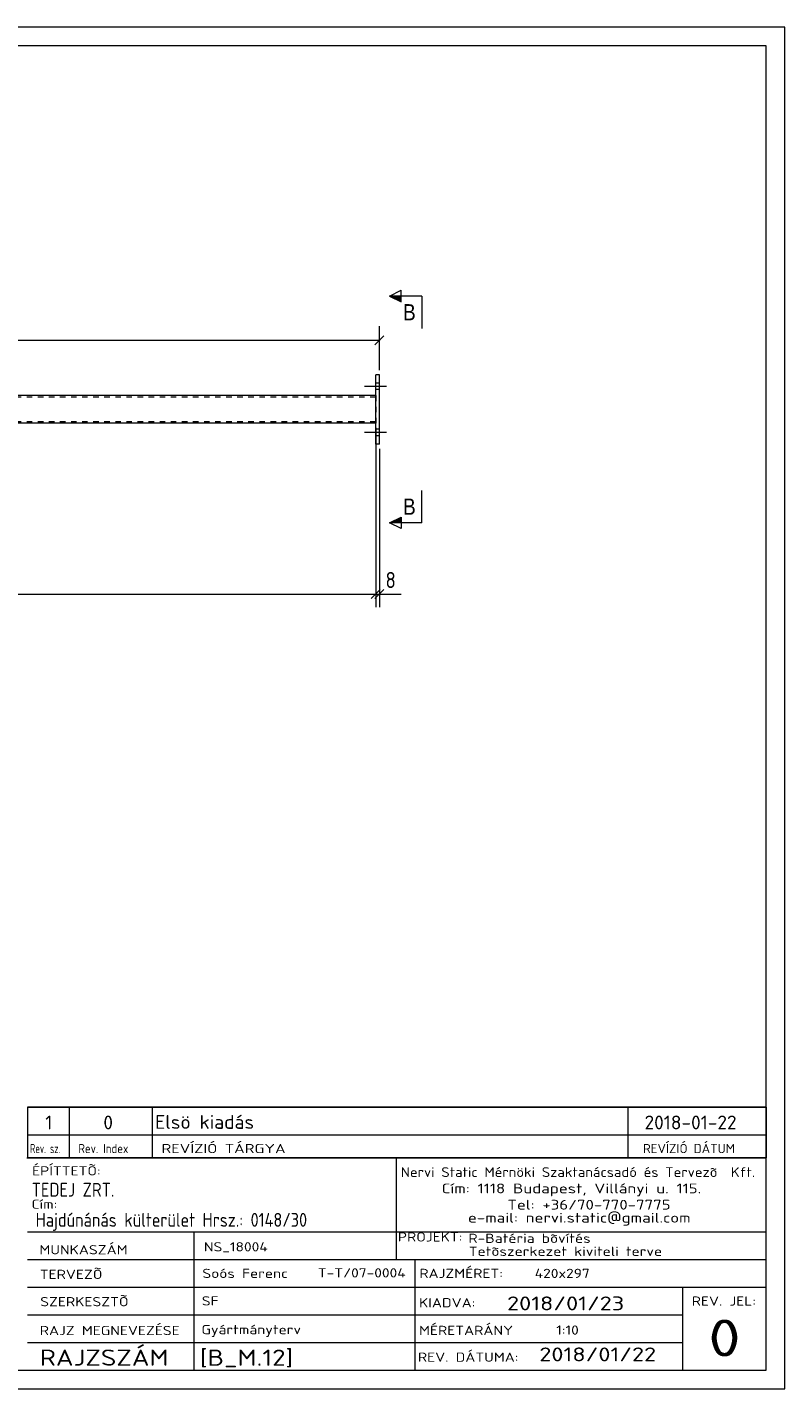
# Model space of a CAD drawing. Header units: millimetres. Extents: x 1 to 419, y 1 to 296.
# Tile 2 of 2: x 255 to 419, y 1 to 296. Entities that reach past the tile are written whole.
import ezdxf

# ---------------------------------------------------------------- set-up
doc = ezdxf.new("R2010")
doc.units = ezdxf.units.MM
doc.header["$LTSCALE"] = 0.6
doc.linetypes.add('XKITLINE00', pattern=[0])
doc.linetypes.add('XKITLINE02', pattern=[4, 2, -2])
for name, color, linetype, lineweight in [('Bolt', 7, 'Continuous', 0), ('DrawingSheet', 5, 'Continuous', 0), ('OtherObjectType', 1, 'Continuous', 0), ('Part', 2, 'Continuous', 0), ('Section', 6, 'Continuous', 0), ('Z-DIMENSIONS', 1, 'Continuous', 0)]:
    doc.layers.add(name, color=color, linetype=linetype, lineweight=lineweight)
doc.styles.add('ARIAL', font='ARIAL.TTF')
doc.styles.add('ISOCPEUR', font='ISOCPEUR.TTF')

msp = doc.modelspace()

# ---------------------------------------------------------------- hatches: boundary and pattern name
at = {"layer": 'Section'}
for points in [[(335.9, 236.5), (333.4, 237.75), (335.9, 237.75)], [(335.9, 188.62), (333.4, 188.62), (335.9, 189.87)]]:
    msp.add_hatch(color=6, dxfattribs=at).paths.add_polyline_path(points, flags=17)

# ---------------------------------------------------------------- linework, layer by layer
at = {"layer": 'Bolt', "color": 3, "linetype": 'XKITLINE00', "lineweight": 0}
for p, q in [((331.2, 218.88), (330.4, 218.88)), ((332.75, 218.18), (328, 218.18)), ((331.2, 217.48), (330.4, 217.48)), ((332.75, 208.18), (328, 208.18)), ((331.2, 208.88), (330.4, 208.88)), ((331.2, 207.48), (330.4, 207.48))]:
    msp.add_line(p, q, dxfattribs=at)
at = {"layer": 'DrawingSheet', "color": 2, "linetype": 'XKITLINE00', "lineweight": 0}
for p, q in [((419, 296), (1, 296)), ((419, 1), (419, 296)), ((1, 1), (419, 1))]:
    msp.add_line(p, q, dxfattribs=at)
at = {"layer": 'DrawingSheet', "color": 3, "linetype": 'XKITLINE00', "lineweight": 0}
for p, q in [((415, 292), (5, 292)), ((415, 5), (415, 292)), ((5, 5), (415, 5))]:
    msp.add_line(p, q, dxfattribs=at)
at = {"layer": 'OtherObjectType', "color": 7, "linetype": 'XKITLINE00', "lineweight": 0}
for p, q in [((255, 62.05), (415, 62.05)), ((255, 62.05), (255, 56.05)), ((264, 62.05), (264, 56.05)), ((282, 62.05), (282, 56.05)), ((385, 62.05), (385, 56.05)), ((415, 62.05), (415, 56.05)), ((255, 56.05), (255, 51.05)), ((255, 56.05), (415, 56.05)), ((264, 56.05), (264, 51.05)), ((282, 56.05), (282, 51.05)), ((385, 56.05), (385, 51.05)), ((415, 56.05), (415, 51.05)), ((254.84, 51.05), (415, 51.05)), ((415, 51.05), (255, 51.05)), ((334.84, 51), (334.84, 35)), ((414.98, 5), (415, 51.05)), ((254.98, 35), (414.98, 35)), ((290.98, 35), (290.98, 5)), ((334.84, 35), (334.84, 29)), ((254.98, 29), (338.84, 29)), ((338.84, 29), (338.84, 5)), ((338.84, 29), (414.84, 29)), ((254.98, 23), (414.98, 23)), ((396.84, 23), (396.84, 5)), ((254.98, 17), (396.84, 17)), ((254.98, 11), (396.98, 11)), ((254.98, 5), (414.98, 5))]:
    msp.add_line(p, q, dxfattribs=at)
at = {"layer": 'OtherObjectType', "color": 1, "linetype": 'XKITLINE00', "lineweight": 0}
for p, q in [((415, 62.05), (255, 62.05)), ((255, 56.05), (415, 56.05))]:
    msp.add_line(p, q, dxfattribs=at)
at = {"layer": 'Part', "color": 2, "linetype": 'XKITLINE00', "lineweight": 0}
for p, q in [((330.4, 205.68), (330.4, 220.68)), ((331.2, 220.68), (330.4, 220.68)), ((331.2, 205.68), (331.2, 220.68)), ((330.4, 216.18), (88, 216.18)), ((330.4, 210.18), (88, 210.18)), ((331.2, 205.68), (330.4, 205.68))]:
    msp.add_line(p, q, dxfattribs=at)
at = {"layer": 'Part', "color": 7, "linetype": 'XKITLINE02', "lineweight": 0}
for p, q in [((330.4, 215.88), (88, 215.88)), ((330.4, 216.18), (330.4, 210.18)), ((330.4, 210.48), (88, 210.48))]:
    msp.add_line(p, q, dxfattribs=at)
at = {"layer": 'Section', "color": 6, "linetype": 'XKITLINE00', "lineweight": 0}
for p, q in [((333.4, 237.75), (335.9, 239)), ((335.9, 236.5), (335.9, 239)), ((333.4, 237.75), (335.9, 236.5)), ((340.4, 237.75), (333.4, 237.75)), ((340.4, 237.75), (340.4, 230.75)), ((340.4, 188.62), (340.4, 195.62)), ((333.4, 188.62), (335.9, 189.87)), ((335.9, 189.87), (335.9, 187.37)), ((335.9, 187.37), (333.4, 188.62)), ((340.4, 188.62), (333.4, 188.62))]:
    msp.add_line(p, q, dxfattribs=at)
at = {"layer": 'Z-DIMENSIONS', "color": 7, "linetype": 'XKITLINE00', "lineweight": 0}
for p, q in [((331.2, 221.68), (331.2, 231.23)), ((87.2, 228.18), (331.2, 228.18)), ((332.19, 229.17), (330.21, 227.19)), ((330.4, 209.18), (330.4, 170.38)), ((330.4, 209.18), (330.4, 170.38)), ((331.2, 204.68), (331.2, 170.38)), ((331.39, 174.17), (329.41, 172.19)), ((331.39, 174.17), (329.41, 172.19)), ((332.19, 174.17), (330.21, 172.19)), ((88, 173.18), (330.4, 173.18)), ((330.4, 173.18), (331.2, 173.18)), ((331.2, 173.18), (335.93, 173.18)), ((331.2, 173.18), (335.93, 173.18))]:
    msp.add_line(p, q, dxfattribs=at)
at = {"layer": 'Z-DIMENSIONS', "color": 3}
for p in [(331.2, 228.18), (330.4, 173.18), (330.4, 173.18), (331.2, 173.18)]:
    msp.add_point(p, dxfattribs=at)

# ---------------------------------------------------------------- texts
at = {"layer": 'OtherObjectType', "color": 7, "style": 'ISOCPEUR'}
for s, height, width, p in [('1', 3, 1.017001, (258.82, 57.2)), ('0', 3, 1.017001, (271.4, 57.2)), ('Elsö kiadás', 3, 1.017001, (282.63, 57.31)), ('2018-01-22', 3, 1.017001, (388.62, 57.2)), ('Rev. sz.', 2, 0.68, (255.54, 52.05)), ('Rev. Index', 2, 0.85, (266, 52.05)), ('REVÍZIÓ TÁRGYA', 2, 1.275, (284, 52.05)), ('REVÍZIÓ DÁTUM', 2, 1.02, (388.28, 52.05)), ('ÉPÍTTETÕ:', 2, 1.211571, (255.96, 47.22)), ('Nervi Static Mérnöki\xa0Szaktanácsadó\xa0és\xa0Tervezõ  Kft.', 2.1176, 1.08375, (335.84, 46.88)), ('TEDEJ ZRT.', 3, 0.85, (255.87, 42.62)), ('Cím:\xa01118 Budapest, Villányi u. 115.', 2.1176, 1.250101, (344.68, 43.35)), ('Cím:', 2, 1.211571, (255.84, 40)), ('Tel:\xa0+36/70-770-7775', 2.1176, 1.250101, (358.91, 39.82)), ('Hajdúnánás külterület Hrsz.: 0148/30', 3, 0.85, (256.73, 36.1)), ('e-mail:\xa0nervi.static@gmail.com', 2.1176, 1.250101, (350.38, 37)), ('MUNKASZÁM', 2, 1.211571, (257.55, 30.12)), ('NS_18004', 2, 1.211571, (293.17, 30.76)), ('PROJEKT:', 2, 1.211571, (335.18, 32.9)), ('R-Batéria bõvítés', 2, 1.211571, (350.47, 32.6)), ('Tetõszerkezet kiviteli terve', 2, 1.211571, (350.54, 29.78)), ('TERVEZÕ', 2, 1.211571, (257.63, 24.79)), ('Soós Ferenc', 2, 1.211571, (292.84, 25)), ('T-T/07-0004', 2, 1.211571, (317.86, 25.11)), ('RAJZMÉRET:', 2, 1.211571, (339.84, 25)), ('420x297', 2, 1.211571, (364.84, 25)), ('SZERKESZTÕ', 2, 1.211571, (257.72, 18.87)), ('SF', 2, 1.211571, (292.72, 19.04)), ('2018/01/23', 3, 1.275, (358.84, 18)), ('REV. JEL:', 2, 1.211571, (398.84, 19)), ('KIADVA:', 2, 1.211571, (339.78, 18.64)), ('RAJZ MEGNEVEZÉSE', 2, 1.211571, (257.62, 12.62)), ('Gyártmányterv', 2, 1.211571, (292.65, 12.82)), ('MÉRETARÁNY', 2, 1.211571, (339.78, 12.65)), ('1:10', 2, 1.211571, (369.51, 12.72)), ('0', 8, 1.275, (402.45, 8)), ('RAJZSZÁM', 3.5, 1.211571, (257.62, 6)), ('[B_M.12]', 3.5, 1.211571, (292.3, 5.99)), ('REV. DÁTUMA:', 2, 1.211571, (339.53, 6.85)), ('2018/01/22', 3, 1.275, (365.83, 6.95))]:
    msp.add_text(s, height=height, dxfattribs=dict(at, width=width)).set_placement(p)
at = {"layer": 'Section', "color": 6, "style": 'ARIAL', "width": 0.85}
for p in [(336.29, 232.5), (336.29, 190.37)]:
    msp.add_text('B', height=3.5, dxfattribs=at).set_placement(p)
at = {"layer": 'Z-DIMENSIONS', "color": 3, "style": 'ISOCPEUR', "width": 0.85}
msp.add_text('8', height=3.5, dxfattribs=at).set_placement((332.51, 174.48))

doc.saveas('drawing.dxf')
